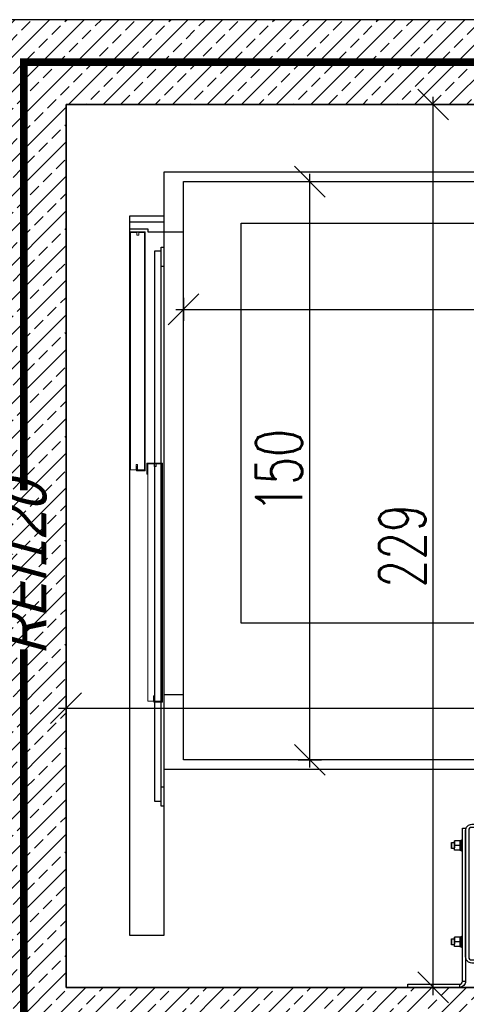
# Model space of a CAD drawing. Header units: millimetres. Extents: x -1147 to 4913, y -2332 to 921.
# Tile 15 of 119: x -411 to -295, y -55 to 200. Entities that reach past the tile are written whole.
import ezdxf
from ezdxf import colors
from ezdxf.entities.mleader import LeaderData, LeaderLine
from ezdxf.math import Vec2, Vec3

# ---------------------------------------------------------------- set-up
doc = ezdxf.new("R2010")
doc.units = ezdxf.units.MM
doc.header["$LTSCALE"] = 0.2
doc.linetypes.add('DASHEDX2', pattern=[1.5, 1, -0.5])
doc.layers.add('_p.poż.', color=7, linetype='Continuous', true_color=0xf20000)
doc.layers.add('A-KOMENTWYM - DETAL', color=30, linetype='Continuous', lineweight=5)
for name, color, linetype in [('A-opis', 7, 'Continuous'), ('A-widok', 41, 'Continuous'), ('A-winda', 12, 'Continuous'), ('A-wyposażenie', 203, 'Continuous'), ('A-ściany', 140, 'Continuous')]:
    doc.layers.add(name, color=color, linetype=linetype)
doc.styles.add('Arch-Dim', font='romans.shx', dxfattribs={"width": 0.75})
doc.styles.add('Arial-2', font='arial.ttf', dxfattribs={"width": 0.8, "oblique": 15})
doc.styles.add('TXT', font='romans.shx', dxfattribs={"width": 0.7})
doc.dimstyles.new('1-50', dxfattribs={"dimtxt": 12, "dimasz": 8, "dimexe": 3, "dimexo": 0, "dimgap": 2, "dimtad": 1, "dimrnd": 0.5, "dimzin": 12, "dimdsep": 46, "dimtxsty": 'TXT', "dimblk": 'OBLIQUE', "dimcen": 0.125, "dimdle": 2, "dimclrd": 256, "dimclre": 256, "dimclrt": 7, "dimazin": 0, "dimtfac": 1, "dimtix": 1, "dimtmove": 1, "dimatfit": 2, "dimfxl": 3, "dimfxlon": 1, "dimtvp": 10, "dimtolj": 1, "dimtzin": 0, "dimarcsym": 0})

# ---------------------------------------------------------------- blocks, each defined once
blk = doc.blocks.new('_Dot')
at = {"color": 0, "linetype": 'ByBlock', "lineweight": -2}
blk.add_line((-0.5, 0), (-1, 0), dxfattribs=at)
at = {"color": 0, "linetype": 'ByBlock', "const_width": 0.5}
blk.add_lwpolyline([(-0.25, 0, 1), (0.25, 0, 1)], format="xyb", close=True, dxfattribs=at)
blk = doc.blocks.new('_Oblique')
at = {"color": 0, "linetype": 'ByBlock', "lineweight": -2}
blk.add_line((-0.5, -0.5), (0.5, 0.5), dxfattribs=at)
blk = doc.blocks.new('*D1583')
at = {"layer": 'A-KOMENTWYM - DETAL', "lineweight": -2}
for p, q in [((-398.5, 24.42), (-398.5, 18.42)), ((-78.5, 24.42), (-78.5, 18.42)), ((-400.5, 21.42), (-76.5, 21.42))]:
    blk.add_line(p, q, dxfattribs=at)
at = {"layer": 'Defpoints', "color": 0}
for p in [(-398.5, 178), (-78.5, 178), (-78.5, 21.42)]:
    blk.add_point(p, dxfattribs=at)
at = {"layer": 'A-KOMENTWYM - DETAL', "lineweight": -2, "xscale": 8, "yscale": 8, "zscale": 8, "rotation": 180}
blk.add_blockref('_Oblique', (-398.5, 21.42), dxfattribs=at)
at = {"layer": 'A-KOMENTWYM - DETAL', "lineweight": -2, "xscale": 8, "yscale": 8, "zscale": 8}
blk.add_blockref('_Oblique', (-78.5, 21.42), dxfattribs=at)
at = {"layer": 'A-KOMENTWYM - DETAL', "color": 7, "insert": (-238.5, 29.42), "char_height": 12, "attachment_point": 5, "style": 'TXT'}
blk.add_mtext('\\A1;320', dxfattribs=at)
blk = doc.blocks.new('*D1584')
at = {"layer": 'A-KOMENTWYM - DETAL', "lineweight": -2}
for p, q in [((-303.22, -53), (-303.22, 180)), ((-306.22, 178), (-300.22, 178)), ((-306.22, -51), (-300.22, -51))]:
    blk.add_line(p, q, dxfattribs=at)
at = {"layer": 'Defpoints', "color": 0}
for p in [(-398.5, 178), (-303.22, 178), (-398.5, -51)]:
    blk.add_point(p, dxfattribs=at)
at = {"layer": 'A-KOMENTWYM - DETAL', "lineweight": -2, "xscale": 8, "yscale": 8, "zscale": 8}
for p, rotation in [((-303.22, 178), 90), ((-303.22, -51), 270)]:
    blk.add_blockref('_Oblique', p, dxfattribs=dict(at, rotation=rotation))
at = {"layer": 'A-KOMENTWYM - DETAL', "color": 7, "insert": (-311.22, 63.5), "char_height": 12, "attachment_point": 5, "rotation": 90, "style": 'TXT'}
blk.add_mtext('\\A1;229', dxfattribs=at)
blk = doc.blocks.new('*D1664')
at = {"layer": 'A-KOMENTWYM - DETAL', "lineweight": -2}
for p, q in [((60.5, -80.14), (60.5, -86.14)), ((320.5, -80.14), (320.5, -86.14)), ((58.5, -83.14), (322.5, -83.14))]:
    blk.add_line(p, q, dxfattribs=at)
at = {"layer": 'Defpoints', "color": 0}
for p in [(60.5, -50), (320.5, -50), (320.5, -83.14)]:
    blk.add_point(p, dxfattribs=at)
at = {"layer": 'A-KOMENTWYM - DETAL', "lineweight": -2, "xscale": 8, "yscale": 8, "zscale": 8, "rotation": 180}
blk.add_blockref('_Oblique', (60.5, -83.14), dxfattribs=at)
at = {"layer": 'A-KOMENTWYM - DETAL', "lineweight": -2, "xscale": 8, "yscale": 8, "zscale": 8}
blk.add_blockref('_Oblique', (320.5, -83.14), dxfattribs=at)
at = {"layer": 'A-KOMENTWYM - DETAL', "color": 7, "insert": (190.5, -75.14), "char_height": 12, "attachment_point": 5, "style": 'TXT'}
blk.add_mtext('\\A1;260', dxfattribs=at)
blk = doc.blocks.new('*D1663')
at = {"layer": 'A-KOMENTWYM - DETAL', "lineweight": -2}
for p, q in [((93.26, -202), (93.26, -48)), ((90.26, -50), (96.26, -50)), ((90.26, -200), (96.26, -200))]:
    blk.add_line(p, q, dxfattribs=at)
at = {"layer": 'Defpoints', "color": 0}
for p in [(60.5, -50), (93.26, -50), (60.5, -200)]:
    blk.add_point(p, dxfattribs=at)
at = {"layer": 'A-KOMENTWYM - DETAL', "lineweight": -2, "xscale": 8, "yscale": 8, "zscale": 8}
for p, rotation in [((93.26, -50), 90), ((93.26, -200), 270)]:
    blk.add_blockref('_Oblique', p, dxfattribs=dict(at, rotation=rotation))
at = {"layer": 'A-KOMENTWYM - DETAL', "color": 7, "insert": (85.26, -125), "char_height": 12, "attachment_point": 5, "rotation": 90, "style": 'TXT'}
blk.add_mtext('\\A1;150', dxfattribs=at)
blk = doc.blocks.new('szyb-szkło_150-I piętro2')
at = {"layer": 'A-ściany', "transparency": 33554687}
h = blk.add_hatch(dxfattribs=at)
h.set_pattern_fill('ANSI33-METRIC', color=14)
h.set_pattern_definition([(45, (428.5, -207.997), (-4.49013, 4.49013), []), (45, (432.99, -207.997), (-4.49013, 4.49013), [3.175, -1.5875])])
h.paths.add_polyline_path([(350, -196), (350, -259), (30, -259), (30, -30), (350, -30), (350, -50), (372, -50.003), (372, -8), (8, -8), (8, -281), (372, -281), (372, -196)])
at = {"layer": '_p.poż.', "linetype": 'DASHEDX2', "ltscale": 10}
for points in [[(19, -130.036, 2, 2, 0), (19, -19, 2, 2, 0), (170.902, -19, 0, 0, 0)], [(19.001, -171.348, 2, 2, 0), (19, -270, 2, 2, 0), (190, -270, 0, 0, 0)]]:
    blk.add_lwpolyline(points, format="xyseb", dxfattribs=at)
at = {"layer": 'A-widok', "transparency": 33554679}
blk.add_lwpolyline([(30, -30), (30, -259), (350, -259), (350, -30)], close=True, dxfattribs=at)
at = {"layer": 'A-winda'}
for p, q in [((46.5, -60.5), (46.5, -245.5)), ((55.5, -60.5), (46.5, -60.5)), ((55.5, -67), (55.5, -60.5)), ((54.673, -68.055), (52.973, -68.055)), ((52.973, -68.055), (52.973, -210.707)), ((54.673, -72), (54.673, -67)), ((54.673, -67), (55.5, -67)), ((55.5, -72), (54.673, -72)), ((54.673, -210.707), (54.673, -72)), ((55.5, -245.5), (55.5, -72)), ((55.5, -183), (60.5, -183)), ((54.673, -210.461), (54.673, -205.461)), ((54.673, -212), (54.673, -207)), ((54.673, -207), (55.5, -207)), ((52.973, -210.707), (54.673, -210.707)), ((55.5, -212), (54.673, -212)), ((130, -221.45), (130.05, -221.4)), ((130, -221.45), (130, -222.95)), ((130.05, -221.4), (130.8, -221.4)), ((130.05, -221.401), (130.05, -221.4)), ((130.05, -223), (130.05, -221.401)), ((130.8, -221.6), (130.85, -221)), ((130.85, -221), (130.8, -221)), ((130.8, -221), (130.8, -221.6)), ((130.85, -222.2), (130.8, -221.6)), ((130.8, -221.6), (130.8, -222.8)), ((132.23, -221), (130.85, -221)), ((132.23, -221), (132.28, -221.6)), ((132.28, -221), (132.23, -221)), ((132.28, -221.6), (132.23, -222.2)), ((132.28, -220.88), (132.6, -220.88)), ((132.28, -222.27), (132.28, -220.88)), ((132.6, -220.7), (132.9, -220.7)), ((132.6, -223.7), (132.6, -220.7)), ((130.05, -223), (130, -222.95)), ((130.8, -223), (130.05, -223)), ((130.8, -222.8), (130.85, -222.2)), ((130.85, -223.4), (130.8, -222.8)), ((130.8, -223.4), (130.8, -222.8)), ((130.8, -223.4), (130.85, -223.4)), ((132.23, -222.2), (130.85, -222.2)), ((132.23, -223.4), (130.85, -223.4)), ((132.23, -222.2), (132.28, -222.8)), ((132.28, -222.8), (132.23, -223.4)), ((132.23, -223.4), (132.28, -223.4)), ((132.28, -222.255), (132.28, -222.402)), ((132.6, -222.27), (132.28, -222.27)), ((132.28, -222.447), (132.28, -222.402)), ((132.6, -222.447), (132.28, -222.447)), ((132.28, -223.52), (132.28, -222.447)), ((132.6, -223.52), (132.28, -223.52)), ((132.9, -223.7), (132.6, -223.7)), ((46.5, -245.5), (55.5, -245.5)), ((130, -246.45), (130.05, -246.4)), ((130, -246.45), (130, -247.95)), ((130.05, -246.4), (130.8, -246.4)), ((130.05, -246.401), (130.05, -246.4)), ((130.05, -248), (130.05, -246.401)), ((130.8, -246.6), (130.85, -246)), ((130.85, -246), (130.8, -246)), ((130.8, -246), (130.8, -246.6)), ((130.85, -247.2), (130.8, -246.6)), ((130.8, -246.6), (130.8, -247.8)), ((130.8, -247.8), (130.85, -247.2)), ((132.23, -246), (130.85, -246)), ((132.23, -247.2), (130.85, -247.2)), ((132.23, -246), (132.28, -246.6)), ((132.28, -246), (132.23, -246)), ((132.28, -246.6), (132.23, -247.2)), ((132.23, -247.2), (132.28, -247.8)), ((132.28, -245.88), (132.6, -245.88)), ((132.28, -247.27), (132.28, -245.88)), ((132.28, -247.255), (132.28, -247.402)), ((132.6, -247.27), (132.28, -247.27)), ((132.28, -247.447), (132.28, -247.402)), ((132.6, -247.447), (132.28, -247.447)), ((132.28, -248.52), (132.28, -247.447)), ((132.6, -245.7), (132.9, -245.7)), ((132.6, -248.7), (132.6, -245.7)), ((130.05, -248), (130, -247.95)), ((130.8, -248), (130.05, -248)), ((130.85, -248.4), (130.8, -247.8)), ((130.8, -248.4), (130.8, -247.8)), ((130.8, -248.4), (130.85, -248.4)), ((132.23, -248.4), (130.85, -248.4)), ((132.28, -247.8), (132.23, -248.4)), ((132.23, -248.4), (132.28, -248.4)), ((132.6, -248.52), (132.28, -248.52)), ((132.9, -248.7), (132.6, -248.7)), ((132.9, -257.4), (133.7, -257.4)), ((132.1, -258.2), (132.1, -259))]:
    blk.add_line(p, q, dxfattribs=at)
at = {"layer": 'A-winda', "linetype": 'Continuous', "lineweight": 15}
for p, q in [((50.5, -63), (46.5, -63)), ((46.5, -63), (46.5, -65.9)), ((46.5, -63), (50.5, -63)), ((46.5, -63), (46.5, -63.03)), ((46.62, -65.9), (46.62, -63.12)), ((46.62, -63.12), (50.38, -63.12)), ((46.72, -124.76), (46.72, -63.2)), ((46.72, -63.2), (48.379, -63.2)), ((48.379, -63.2), (48.379, -63.887)), ((48.866, -63.2), (50.325, -63.2)), ((48.866, -63.887), (48.866, -63.2)), ((50.325, -63.2), (50.325, -124.76)), ((50.38, -63.12), (50.38, -124.88)), ((50.5, -125), (50.5, -63)), ((46.5, -65.9), (46.62, -65.9)), ((48.379, -63.887), (48.866, -63.887)), ((48.2, -124.76), (46.72, -124.76)), ((48.2, -123.37), (48.2, -124.76)), ((48.52, -123.37), (48.2, -123.37)), ((48.42, -123.8), (48.3, -123.8)), ((48.3, -123.8), (48.3, -125)), ((48.3, -125), (50.5, -125)), ((48.42, -124.88), (48.42, -123.8)), ((50.38, -124.88), (48.42, -124.88)), ((48.52, -124.76), (48.52, -123.37)), ((50.325, -124.76), (48.52, -124.76)), ((55, -123), (51, -123)), ((51, -125.9), (51, -123)), ((51, -123), (55, -123)), ((51, -123.03), (51, -123)), ((54.88, -123.12), (51.12, -123.12)), ((51.12, -123.12), (51.12, -125.9)), ((51.22, -123.2), (51.22, -184.76)), ((52.879, -123.2), (51.22, -123.2)), ((52.879, -123.887), (52.879, -123.2)), ((53.367, -123.887), (52.879, -123.887)), ((53.367, -123.2), (53.367, -123.887)), ((54.825, -123.2), (53.367, -123.2)), ((54.825, -184.76), (54.825, -123.2)), ((54.88, -184.88), (54.88, -123.12)), ((55, -123), (55, -185)), ((51.12, -125.9), (51, -125.9)), ((52.7, -183.37), (53.02, -183.37)), ((52.7, -184.76), (52.7, -183.37)), ((52.8, -185), (52.8, -183.8)), ((52.8, -183.8), (52.92, -183.8)), ((52.92, -183.8), (52.92, -184.88)), ((53.02, -183.37), (53.02, -184.76)), ((51.22, -184.76), (52.7, -184.76)), ((55, -185), (52.8, -185)), ((52.92, -184.88), (54.88, -184.88)), ((53.02, -184.76), (54.825, -184.76))]:
    blk.add_line(p, q, dxfattribs=at)
at = {"layer": 'A-winda'}
for points in [[(325.5, -63), (325.5, -202.5), (55.5, -202.5), (55.5, -47.5)], [(55.5, -47.5), (55.5, -47.5), (325.5, -47.5), (325.5, -59)], [(60.5, -200), (60.5, -50), (320.5, -50), (320.5, -63)], [(55.5, -59), (46.5, -59), (46.5, -62.233), (51.2, -62.233), (51.2, -63), (60.5, -63)], [(320.5, -183), (320.5, -200), (60.5, -200), (60.5, -200)], [(132.9, -254.7), (132.9, -217.7), (133.7, -217.7), (133.7, -254.7)]]:
    blk.add_lwpolyline(points, dxfattribs=at)
blk.add_lwpolyline([(142.7, -252.7), (135.3, -252.7, -0.4142136), (133.7, -251.1), (133.7, -218.3, -0.4142136), (135.3, -216.7), (142.7, -216.7), (142.7, -217.5), (135.3, -217.5, 0.4142136), (134.5, -218.3), (134.5, -251.1, 0.4142136), (135.3, -251.9), (142.7, -251.9)], format="xyb", close=True, dxfattribs=at)
blk.add_lwpolyline([(133.7, -254.7), (133.7, -257.4, -0.4142136), (132.1, -259), (118.7, -259), (118.7, -258.2), (132.1, -258.2, 0.4142136), (132.9, -257.4), (132.9, -254.7)], format="xyb", dxfattribs=at)
at = {"layer": 'A-wyposażenie'}
blk.add_lwpolyline([(292.941, -60.809), (292.941, -164.509), (75.441, -164.509), (75.441, -60.809)], close=True, dxfattribs=at)
at = {"layer": 'A-ściany'}
blk.add_lwpolyline([(350, -196), (350, -259), (30, -259), (30, -30), (350, -30), (350, -50), (372, -50.003), (372, -8), (8, -8), (8, -281), (372, -281), (372, -196)], close=True, dxfattribs=at)
at = {"layer": 'A-KOMENTWYM - DETAL'}
dim = blk.add_linear_dim(base=(93.256, -50), p1=(60.5, -200), p2=(60.5, -50), angle=90, dimstyle='1-50', override={"dimtxt": 12}, dxfattribs=at)
dim.commit()
dim.dimension.update_dxf_attribs({"geometry": '*D1663', "text_midpoint": (85.256, -125)})
dim = blk.add_linear_dim(base=(320.5, -83.142), p1=(60.5, -50), p2=(320.5, -50), dimstyle='1-50', override={"dimtxt": 12}, dxfattribs=at)
dim.commit()
dim.dimension.update_dxf_attribs({"geometry": '*D1664', "text_midpoint": (190.5, -75.142)})

msp = doc.modelspace()

# ---------------------------------------------------------------- block references
msp.add_blockref('szyb-szkło_150-I piętro2', (-428.5, 207.997))

# ---------------------------------------------------------------- texts
at = {"layer": '_p.poż.', "insert": (-409.499, 57.568), "char_height": 12, "width": 129.01457, "attachment_point": 5, "rotation": 90, "style": 'Arial-2'}
msp.add_mtext('\\pxt4;REI120', dxfattribs=at)

# ---------------------------------------------------------------- dimensions: what is measured, and where the dimension line sits
at = {"layer": 'A-KOMENTWYM - DETAL'}
dim = msp.add_linear_dim(base=(-303.221, 177.997), p1=(-398.5, -51.003), p2=(-398.5, 177.997), angle=90, dimstyle='1-50', override={"dimtxt": 12}, dxfattribs=at)
dim.commit()
dim.dimension.update_dxf_attribs({"geometry": '*D1584', "text_midpoint": (-311.221, 63.497)})
dim = msp.add_linear_dim(base=(-78.5, 21.419), p1=(-398.5, 177.997), p2=(-78.5, 177.997), dimstyle='1-50', override={"dimtxt": 12}, dxfattribs=at)
dim.commit()
dim.dimension.update_dxf_attribs({"geometry": '*D1583', "text_midpoint": (-238.5, 29.419)})

# ---------------------------------------------------------------- leaders
at = {"layer": 'A-opis'}
ml = msp.add_multileader_mtext('Standard', dxfattribs=at)
ml.set_content('\\pxt4;obudowy EI120', color=256, style='Arch-Dim')
ml.set_leader_properties(color=30)
ml.set_arrow_properties(name='DOT')
ml.build(insert=Vec2(0, 0))
ml.multileader.update_dxf_attribs({"text_left_attachment_type": 6, "text_right_attachment_type": 6, "dogleg_length": 2, "arrow_head_size": 5})
ctx = ml.context
ctx.base_point, ctx.char_height, ctx.arrow_head_size, ctx.landing_gap_size, ctx.plane_origin, ctx.plane_y_axis = Vec3(-249.131, 51.459), 12, 5, 0.2, Vec3(-583.693, 4340.868), Vec3(0, -1)
ctx.left_attachment, ctx.right_attachment, ctx.text_align_type = 6, 6, 2
notes = []
notes.append((ctx, [(0, (1, 1, 0), (-146.291, 51.459), (-1, 0), 2, [(0, [(-47.298, 14), (-60.31, 154.245)], 0, [])])]))
ctx.mtext.insert, ctx.mtext.width, ctx.mtext.alignment = Vec3(-148.491, 67.419), 200, 3
ml = msp.add_multileader_mtext('Standard', dxfattribs=at)
ml.set_content('\\pxql,t4;osłona wejścia do dźwigu: szklane zadaszenie', color=256, style='Arch-Dim')
ml.set_leader_properties(color=30)
ml.set_arrow_properties(name='DOT')
ml.build(insert=Vec2(0, 0))
ml.multileader.update_dxf_attribs({"text_left_attachment_type": 6, "text_right_attachment_type": 6, "dogleg_length": 2, "arrow_head_size": 5})
ctx = ml.context
ctx.base_point, ctx.char_height, ctx.arrow_head_size, ctx.landing_gap_size, ctx.plane_origin, ctx.plane_x_axis, ctx.plane_y_axis = Vec3(-479.465, -143.904), 12, 5, 0.2, Vec3(260.566, 3910.696), Vec3(-1, 0), Vec3(0, -1)
ctx.left_attachment, ctx.right_attachment = 6, 6
notes.append((ctx, [(0, (1, 1, 0), (-481.465, -143.904), (1, 0), 2, [(1, [(-502.655, -52.538)], 0, [])])]))
ctx.mtext.insert, ctx.mtext.width = Vec3(-479.265, -129.504), 201.2345
for ctx, leaders in notes:
    for number, flags, end, landing, length, lines in leaders:
        leader = LeaderData()
        leader.index, (leader.has_last_leader_line, leader.has_dogleg_vector, leader.attachment_direction) = number, flags
        leader.last_leader_point, leader.dogleg_vector, leader.dogleg_length = Vec3(end), Vec3(landing), length
        for number, points, colour, breaks in lines:
            line = LeaderLine()
            line.index, line.vertices, line.color, line.breaks = number, Vec3.list(points), colors.encode_raw_color(colour), breaks
            leader.lines.append(line)
        ctx.leaders.append(leader)

doc.saveas('drawing.dxf')
